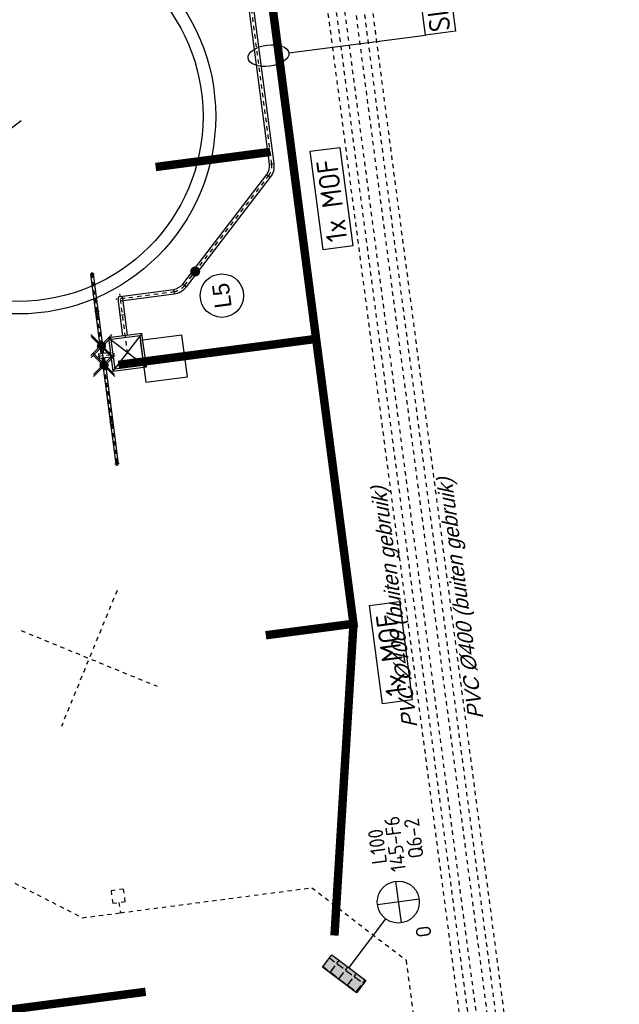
# Model space of a CAD drawing. Header units: metres. Extents: x 118052 to 118564, y 454784 to 455719.
# Tile 137 of 160: x 118539 to 118553, y 455263 to 455287. Entities that reach past the tile are written whole.
import ezdxf
from ezdxf.enums import TextEntityAlignment as Align

# ---------------------------------------------------------------- set-up
doc = ezdxf.new("R2010")
doc.units = ezdxf.units.M
doc.header["$LTSCALE"] = 0.5
doc.header["$PDMODE"] = 3
doc.header["$PDSIZE"] = 0.25
for name, pattern in [('CENTER2', [1.125, 0.75, -0.125, 0.125, -0.125]), ('DASHDOT', [25.4, 12.7, -6.35, 0, -6.35]), ('DASHED', [19.049999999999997, 12.7, -6.35]), ('Tauw_HIDDEN2', [5.6, 4, -1.6]), ('Tauw_L_Center2', [6.4990000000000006, 4, -0.833, 0.833, -0.833]), ('Tauw_Stramien', [13, 8, -1.67, 1.66, -1.67])]:
    doc.linetypes.add(name, pattern=pattern)
for name, color, linetype in [('EL6312--', 6, 'Continuous'), ('EL_N_A_EB00----REVISIE~-_-----', 1, 'Continuous'), ('GRAAFWERKZAAMHEDEN', 6, 'Continuous'), ('KABELLOOP', 6, 'Continuous'), ('Koningsstal VIEUWPORT', 254, 'Continuous'), ('ME_N_-_EL999---LLVPE-110_pgr17~H_-----', 135, 'Tauw_L_Center2'), ('ME_N_-_EL999---LLVPE-110_pgr17~W_-----', 135, 'Continuous'), ('ME_N_-_EL999---LLVPE-250_pgr17~H_-----', 135, 'Tauw_L_Center2'), ('ME_N_-_EL999---LLVPE-63_zbr17~H_-----', 135, 'Tauw_L_Center2'), ('ME_N_-_EL999---LLVPE-63_zbr17~W_-----', 135, 'Continuous'), ('ME_N_A_EB00----vervuildelucht~-_-----', 135, 'Continuous'), ('ME_N_A_EB0059--W__afsluiter-65~-_-----', 135, 'Continuous'), ('MOF', 6, 'Continuous'), ('ZU_B_-_AL999---LL_pvc400_zbr00__18_^200~-_-----', 1, 'Continuous'), ('ZU_B_-_EL999---LL_pvc400_zbr00~H_-----', 1, 'Tauw_L_Center2'), ('ZU_B_-_EL999---LL_pvc400_zbr00~W_-----', 8, 'Tauw_HIDDEN2'), ('ZU_N_-_AL999---LL_PE-110_pgr17__20_^200~M_-----', 7, 'Continuous'), ('ZU_N_-_EL999---LK_pvc125_sdr34~H_-----', 2, 'Tauw_L_Center2'), ('ZU_N_-_EL999---LL_PE-110_pgr17~H_-----', 2, 'Tauw_L_Center2'), ('ZU_N_-_EL999---LL_PE-110_pgr17~W_-----', 15, 'Continuous'), ('ZU_N_-_EL999---LL_pvc250_zgr34~W_-----', 2, 'Continuous'), ('ZU_N_-_EL999---LR_pvc200_sdr34~H_-----', 2, 'Tauw_L_Center2'), ('ZU_N_-_EL999---SYM_STRAATKOLK~-_----c', 7, 'Tauw_L_Center2'), ('ZU_N_-_ML999---LL_PE-110_pgr17__20_^200~M_-----', 7, 'Continuous'), ('ZU_N_A_EB00--E-BETON_SPARING~-_-----', 7, 'Continuous'), ('ZU_N_D_EB00--E-BETON~-_-----', 7, 'Continuous'), ('ZU_N_N_-B00----ONDERDEEL~C_-----', 7, 'Tauw_Stramien')]:
    doc.layers.add(name, color=color, linetype=linetype)
doc.layers.add('ME-CL', color=6, linetype='CENTER2', lineweight=18)
doc.styles.add('BURO-018', font='Isocp.shx', dxfattribs={"height": 360})
doc.styles.add('BURO-025', font='Isocp.shx', dxfattribs={"height": 500})
doc.styles.add('tcb_isocp', font='tcb_isocp.shx')

# ---------------------------------------------------------------- blocks, each defined once
blk = doc.blocks.new('2210065T')
for p, q in [((-91.97225975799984, 32.08723877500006), (-92.5, 20)), ((-92.5, 20), (-92.10324258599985, 10.91276122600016)), ((-90.10514614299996, 9), (-75.49337719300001, 9)), ((-71.58386689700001, 34), (-89.97416331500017, 34)), ((-41.56921938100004, 20.5), (-33.56475521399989, 20.5)), ((-39.57587649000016, 46), (8.660254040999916, 46)), ((0, 52), (-29.23350083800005, 52)), ((-26.56475521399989, 22.37564434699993), (2.564755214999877, 39.19357503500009)), ((0, 52), (12.07323548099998, 52)), ((7.689110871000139, 44.31793068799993), (11.69134295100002, 51.25)), ((24.00000000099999, -6.817930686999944), (24.00000000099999, 26.81793068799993)), ((52.5571117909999, 0), (24.00000000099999, 0)), ((25.87564435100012, 33.81793068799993), (29.877876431, 40.75)), ((71.58386690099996, 34), (89.97416331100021, 34)), ((90.1051461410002, 9), (75.49337719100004, 9)), ((91.9722597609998, 32.08723877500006), (92.50000000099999, 20)), ((92.50000000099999, 20), (92.1032425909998, 10.91276122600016)), ((-41.56921938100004, -0.5), (-33.56475521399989, -0.5)), ((-9.894882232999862, -12), (-29.23350083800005, -12)), ((2.564755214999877, -19.19357503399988), (-26.56475521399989, -2.375644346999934)), ((7.689110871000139, -24.31793068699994), (11.69134295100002, -31.25)), ((24.99437977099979, -12), (29.23350084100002, -12)), ((29.877876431, -20.75), (25.87564435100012, -13.81793068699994))]:
    blk.add_line(p, q)
blk.add_circle((0, 10), 75.5)
for centre, radius, start, end in [((-90.10514614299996, 11), 2, 182.4999999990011, 270), ((-89.97416331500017, 32), 2, 90, 177.500000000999), ((-41.56921938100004, 28.5), 8, 156.0089831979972, 270), ((0, 10), 53.5, 83.99101680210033, 156.0089831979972), ((-33.56475521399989, 34.5), 14, 270, 299.9999999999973), ((-42.5, 45), 15, 27.81813928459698, 36.72706101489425), ((-4.435244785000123, 51.31793068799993), 14, 299.9999999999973, 330.0000000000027), ((4.763139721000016, 55.25), 8, 330.0000000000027, 83.99101680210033), ((38.00000000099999, 26.81793068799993), 14, 150.0000000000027, 180), ((36.80607966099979, 36.75), 8, 36.0089831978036, 150.0000000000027), ((0, 10), 53.5, 323.991016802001, 36.0089831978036), ((89.97416331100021, 32), 2, 2.499999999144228, 90), ((90.1051461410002, 11), 2, 270, 357.500000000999), ((-41.56921938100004, -8.5), 8, 90.00000000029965, 203.9910168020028), ((0, 10), 53.5, 203.9910168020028, 276.0089831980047), ((-42.5, -5), 15, 262.8119221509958, 272.7577226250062), ((-42.5, -5), 15, 272.7577226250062, 332.1818607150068), ((-33.56475521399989, -14.5), 14, 60.00000000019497, 90.0000000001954), ((-4.435244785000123, -31.31793068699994), 14, 30.00000000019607, 60.00000000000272), ((4.763139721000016, -35.25), 8, 276.0089831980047, 29.99999999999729), ((38.00000000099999, -6.817930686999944), 14, 180, 209.9999999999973), ((42.50000000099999, -5), 15, 207.8181392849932, 270), ((36.80607966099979, -16.75), 8, 209.9999999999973, 323.991016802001), ((42.50000000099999, -5), 15, 270, 277.1880778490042)]:
    blk.add_arc(centre, radius, start, end)
for p in [(0, 46), (0, 0)]:
    blk.add_point(p)
at = {"layer": 'ME-CL'}
for p, q in [((-88.02270742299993, 10), (87.54432314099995, 10)), ((40.77145654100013, 80.61823422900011), (-3.46410161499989, 4)), ((40.80111189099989, -60.66959879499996), (-3.46410161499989, 16)), ((0, 98.02270742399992), (0, -77.06593886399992))]:
    blk.add_line(p, q, dxfattribs=at)
blk = doc.blocks.new('Vuilelucht top')
at = {"layer": 'ME_N_-_EL999---LLVPE-110_pgr17~H_-----'}
for points in [[(-9.094947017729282e-13, 706.6266140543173), (0, 307.556214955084)], [(-37.71291892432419, 0), (1398.997919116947, -4.547473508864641e-13)]]:
    blk.add_lwpolyline(points, dxfattribs=at)
at = {"layer": 'ME_N_-_EL999---LLVPE-110_pgr17~W_-----', "linetype": 'Continuous'}
for p, q in [((55, 685), (-55, 685)), ((899.9275200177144, 54.99999999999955), (899.9275200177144, -55.00000000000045))]:
    blk.add_line(p, q, dxfattribs=at)
at = {"layer": 'ME_N_-_EL999---LLVPE-110_pgr17~W_-----'}
for points in [[(-55, 685), (-55, 400)], [(54.99999999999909, 685), (55, 400)], [(400, 55), (1284.927520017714, 54.99999999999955)], [(400, -55), (1284.927520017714, -55.00000000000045)]]:
    blk.add_lwpolyline(points, dxfattribs=at)
blk.add_arc((1284.927520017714, -4.547473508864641e-13), 55, 270, 90, dxfattribs=at)
at = {"layer": 'ME_N_-_EL999---LLVPE-250_pgr17~H_-----'}
blk.add_line((1284.927520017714, -114.0703990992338), (1284.927520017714, 114.0703990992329), dxfattribs=at)
at = {"layer": 'ME_N_-_EL999---LLVPE-63_zbr17~H_-----'}
for p, q in [((-2600, 542.5), (-2600, 642.5)), ((-1600, 542.5000000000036), (-1600, 642.5000000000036)), ((-296, 592.5), (-296, 624)), ((-296, 624), (-286, 624)), ((-296, 592.5), (-296, 561)), ((-296, 561), (-286, 561)), ((-286, 624), (-272.7294750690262, 629.4253028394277)), ((-286, 624), (-286, 592.5)), ((-286, 561), (-286, 592.5)), ((-286, 561), (-272.7294750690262, 555.5746971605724)), ((-269, 634.9791048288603), (-269, 685)), ((-269, 592.5), (-269, 685)), ((-269, 685), (-254, 685)), ((-269, 592.5), (-269, 500)), ((-269, 550.0208951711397), (-269, 500)), ((-269, 500), (-254, 500)), ((-254, 685), (-254, 656.499999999)), ((-254, 685), (-254, 592.5)), ((-251.0000000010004, 653.5), (-254, 656.499999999)), ((-254, 500), (-254, 592.5)), ((-251.0000000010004, 531.5), (-254, 528.500000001)), ((-254, 500), (-254, 528.500000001)), ((-251.0000000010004, 653.5), (-251, 653.5)), ((-251, 653.5), (-251, 592.5)), ((-251, 531.5), (-251, 592.5)), ((-251.0000000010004, 531.5), (-251, 531.5)), ((-204.9999999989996, 653.5), (-202, 656.499999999)), ((-204.9999999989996, 653.5), (-205, 653.5)), ((-205, 653.5), (-205, 592.5)), ((-205, 531.5), (-205, 592.5)), ((-204.9999999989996, 531.5), (-202, 528.500000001)), ((-204.9999999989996, 531.5), (-205, 531.5)), ((-187, 685), (-202, 685)), ((-202, 685), (-202, 656.499999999)), ((-202, 685), (-202, 592.5)), ((-202, 500), (-202, 592.5)), ((-202, 500), (-202, 528.500000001)), ((-187, 500), (-202, 500)), ((-187, 634.9791048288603), (-187, 685)), ((-187, 592.5), (-187, 685)), ((-187, 592.5), (-187, 500)), ((-187, 550.0208951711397), (-187, 500)), ((-170, 624), (-183.2705249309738, 629.4253028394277)), ((-170, 561), (-183.2705249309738, 555.5746971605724)), ((-160, 624), (-170, 624)), ((-170, 624), (-170, 592.5)), ((-170, 561), (-170, 592.5)), ((-160, 561), (-170, 561)), ((-160, 592.5), (-160, 624)), ((-160, 592.5), (-160, 561)), ((160, 592.5), (160, 624)), ((160, 624), (170, 624)), ((160, 592.5), (160, 561)), ((160, 561), (170, 561)), ((170, 624), (183.2705249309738, 629.4253028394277)), ((170, 624), (170, 592.5)), ((170, 561), (170, 592.5)), ((170, 561), (183.2705249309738, 555.5746971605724)), ((187, 634.9791048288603), (187, 685)), ((187, 592.5), (187, 685)), ((187, 685), (202, 685)), ((187, 592.5), (187, 500)), ((187, 550.0208951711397), (187, 500)), ((187, 500), (202, 500)), ((202, 685), (202, 656.499999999)), ((202, 685), (202, 592.5)), ((204.9999999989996, 653.5), (202, 656.499999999)), ((202, 500), (202, 592.5)), ((204.9999999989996, 531.5), (202, 528.500000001)), ((202, 500), (202, 528.500000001)), ((204.9999999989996, 653.5), (205, 653.5)), ((205, 653.5), (205, 592.5)), ((205, 531.5), (205, 592.5)), ((204.9999999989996, 531.5), (205, 531.5)), ((251.0000000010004, 653.5), (254, 656.499999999)), ((251.0000000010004, 653.5), (251, 653.5)), ((251, 653.5), (251, 592.5)), ((251, 531.5), (251, 592.5)), ((251.0000000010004, 531.5), (254, 528.500000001)), ((251.0000000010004, 531.5), (251, 531.5)), ((269, 685), (254, 685)), ((254, 685), (254, 656.499999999)), ((254, 685), (254, 592.5)), ((254, 500), (254, 592.5)), ((254, 500), (254, 528.500000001)), ((269, 500), (254, 500)), ((269, 634.9791048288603), (269, 685)), ((269, 592.5), (269, 685)), ((269, 592.5), (269, 500)), ((269, 550.0208951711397), (269, 500)), ((286, 624), (272.7294750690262, 629.4253028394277)), ((286, 561), (272.7294750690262, 555.5746971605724)), ((296, 624), (286, 624)), ((286, 624), (286, 592.5)), ((286, 561), (286, 592.5)), ((296, 561), (286, 561)), ((296, 592.5), (296, 624)), ((296, 592.5), (296, 561)), ((1050, 542.5000000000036), (1050, 642.5000000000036)), ((1950, 542.5), (1950, 642.5))]:
    blk.add_line(p, q, dxfattribs=at)
at = {"layer": 'ME_N_-_EL999---LLVPE-63_zbr17~H_-----', "linetype": 'DASHDOT'}
for p, q in [((9.094947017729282e-13, 592.5), (-355, 592.5)), ((-9.094947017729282e-13, 592.5), (355, 592.5))]:
    blk.add_line(p, q, dxfattribs=at)
at = {"layer": 'ME_N_-_EL999---LLVPE-63_zbr17~H_-----'}
for points in [[(-55, 592.5), (-2650, 592.5)], [(55, 592.5), (2000, 592.5)]]:
    blk.add_lwpolyline(points, dxfattribs=at)
for centre, start, end in [((-275, 634.9791048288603), 292.2358989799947, 0), ((-275, 550.0208951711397), 0, 67.76410102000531), ((-181, 634.9791048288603), 180, 247.7641010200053), ((-181, 550.0208951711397), 112.2358989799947, 180), ((181, 634.9791048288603), 292.2358989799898, 0), ((181, 550.0208951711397), 0, 67.76410102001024), ((275, 634.9791048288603), 180, 247.7641010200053), ((275, 550.0208951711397), 112.2358989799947, 180)]:
    blk.add_arc(centre, 6, start, end, dxfattribs=at)
at = {"layer": 'ME_N_-_EL999---LLVPE-63_zbr17~W_-----', "linetype": 'Continuous'}
for p, q in [((-2563.5, 623.9999999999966), (-2563.5, 560.9999999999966)), ((-2532.5, 623.9999999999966), (-2532.5, 560.9999999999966)), ((-1667.5, 624.0000000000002), (-1667.5, 561.0000000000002)), ((-1636.5, 624.0000000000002), (-1636.5, 561.0000000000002)), ((-1563.499999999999, 624.0000000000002), (-1563.499999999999, 561.0000000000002)), ((-1532.499999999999, 624.0000000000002), (-1532.499999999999, 561.0000000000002)), ((982.4999999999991, 624.0000000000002), (982.4999999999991, 561.0000000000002)), ((1013.499999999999, 624.0000000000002), (1013.499999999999, 561.0000000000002)), ((1086.5, 624.0000000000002), (1086.5, 561.0000000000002)), ((1117.5, 624.0000000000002), (1117.5, 561.0000000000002)), ((1882.5, 623.9999999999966), (1882.5, 560.9999999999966)), ((1913.5, 623.9999999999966), (1913.5, 560.9999999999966))]:
    blk.add_line(p, q, dxfattribs=at)
at = {"layer": 'ME_N_-_EL999---LLVPE-63_zbr17~W_-----'}
for points in [[(-296, 624), (-2600, 624)], [(-296, 561), (-2600, 561)], [(-55, 624), (-160, 624)], [(-55, 561), (-160, 561)], [(55, 624), (160, 624)], [(55, 561), (160, 561)], [(296, 624), (1950, 624)], [(296, 561), (1950, 561)]]:
    blk.add_lwpolyline(points, dxfattribs=at)
for centre, start, end in [((-2600, 592.5), 90, 270), ((-1600, 592.5000000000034), 270, 90), ((1050, 592.5000000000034), 90, 270), ((1950, 592.5), 270, 90)]:
    blk.add_arc(centre, 31.5, start, end, dxfattribs=at)
at = {"layer": 'ME_N_A_EB00----vervuildelucht~-_-----'}
for p, q in [((400, 400), (-400, -400)), ((400, -400), (-400, 400))]:
    blk.add_line(p, q, dxfattribs=at)
for points in [[(400, 400), (-400, 400), (-400, -400), (400, -400)], [(350, 350), (-350, 350), (-350, -350), (350, -350)]]:
    blk.add_lwpolyline(points, close=True, dxfattribs=at)
at = {"layer": 'ME_N_A_EB0059--W__afsluiter-65~-_-----', "xscale": -1, "rotation": 270}
blk.add_blockref('2210065T', (-251, 592.5), dxfattribs=at)
at = {"layer": 'ME_N_A_EB0059--W__afsluiter-65~-_-----', "rotation": 90}
blk.add_blockref('2210065T', (251, 592.5), dxfattribs=at)
blk = doc.blocks.new('E00525')
at = {"linetype": 'ByBlock'}
h = blk.add_hatch(dxfattribs=at)
h.set_pattern_fill('ANGLE', color=0, scale=0.18438609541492, style=0)
h.set_pattern_definition([(360, (-37.67331033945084, -34.01927211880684), (5.551115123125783e-17, 1.287936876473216), [0.9366813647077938, -0.3512555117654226]), (90, (-37.67331033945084, -34.01927211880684), (-1.287936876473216, 1.387778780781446e-16), [0.9366813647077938, -0.3512555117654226])])
edge = h.paths.add_edge_path()
edge.add_line((-2.522521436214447, 2.863310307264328), (2.522521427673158, 2.863310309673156))
edge.add_line((2.522521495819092, 2.863310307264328), (2.522521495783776, 1.000000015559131))
edge.add_line((2.522521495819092, 1.000000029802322), (-2.522521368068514, 1.000000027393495))
edge.add_line((-2.522521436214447, 1), (-2.522521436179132, 2.863310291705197))
h = blk.add_hatch(color=0, dxfattribs=at)
edge = h.paths.add_edge_path()
edge.add_line((-2.522521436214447, 2.863310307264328), (2.522521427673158, 2.863310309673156))
edge.add_line((2.522521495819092, 2.863310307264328), (2.522521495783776, 1.000000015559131))
edge.add_line((2.522521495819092, 1.000000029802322), (-2.522521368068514, 1.000000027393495))
edge.add_line((-2.522521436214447, 1), (-2.522521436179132, 2.863310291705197))
at = {"color": 0, "linetype": 'ByBlock'}
for p, q in [((-1.767766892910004, 14.38605433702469), (1.767767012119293, 10.85052046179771)), ((1.767766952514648, 14.38605433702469), (-1.767766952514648, 10.85052043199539)), ((5.960464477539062e-08, 10.0973382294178), (1.192092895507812e-07, 2.863310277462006))]:
    blk.add_line(p, q, dxfattribs=at)
blk.add_lwpolyline([(-2.522521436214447, 2.863310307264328), (2.522521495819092, 2.863310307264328), (2.522521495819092, 1.000000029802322), (-2.522521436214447, 1)], close=True, dxfattribs=at)
blk.add_circle((0, 12.61828738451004), 2.500000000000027, dxfattribs=at)
at = {"color": 0, "linetype": 'ByBlock', "style": 'BURO-018'}
for tag, p in [('E_GKAST', (5.960464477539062e-08, 20.61828738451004)), ('E_GROEP', (5.960464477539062e-08, 17.61828738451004)), ('E_SGROEP', (4.500000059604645, 17.61828738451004)), ('E_ARMCODE', (0, 12.61828738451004)), ('E_SLET', (4.500000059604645, 11.61828738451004))]:
    blk.add_attdef(tag, text='', height=1.8, dxfattribs=at).set_placement(p, align=Align.MIDDLE)
blk = doc.blocks.new('A$C051E189E')
at = {"layer": 'EL6312--'}
ref = blk.add_blockref('E00525', (45097.9494587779, -90182.66075438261), dxfattribs=dict(at, xscale=199.9999999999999, yscale=199.9999999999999, zscale=199.9999999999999, rotation=225.4995844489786))
ref.add_attrib('E_SGROEP', 'Q6-2', dxfattribs={"layer": '0', "color": 1, "linetype": 'ByBlock', "height": 360, "style": 'BURO-018'}).set_placement((48351.51584380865, -92511.98619002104), align=Align.MIDDLE)
ref.add_attrib('E_GKAST', 'L100', dxfattribs={"layer": '0', "color": 1, "linetype": 'ByBlock', "height": 360, "style": 'BURO-018'}).set_placement((48269.63669312, -91628.41153526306), align=Align.MIDDLE)
ref.add_attrib('E_GROEP', '145-F6', dxfattribs={"layer": '0', "color": 1, "linetype": 'ByBlock', "height": 360, "style": 'BURO-018'}).set_placement((48278.28022277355, -92054.51844796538), align=Align.MIDDLE)
ref.add_attrib('E_SLET', 'O', dxfattribs={"layer": '0', "color": 1, "linetype": 'ByBlock', "height": 360, "style": 'BURO-018'}).set_placement((46124.46438348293, -92453.26666495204), align=Align.MIDDLE)
blk = doc.blocks.new('A$C6DFC50BF')
at = {"layer": 'GRAAFWERKZAAMHEDEN'}
blk.add_line((67254.38778072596, -91996.2873069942), (67254.38778078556, -95275.7061548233), dxfattribs=at)
blk.add_lwpolyline([(67254.38778072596, -95275.7061548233), (74677.56970876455, -95275.7061548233), (74677.56970876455, -95989.39723393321), (67254.38778078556, -95989.39723390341)], close=True, dxfattribs=at)
blk.add_ellipse((67254.38778114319, -91507.0881280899), major_axis=(3.796612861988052e-07, 489.1991788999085), ratio=0.5164112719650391, dxfattribs=at)
at = {"layer": 'KABELLOOP', "linetype": 'DASHED', "const_width": 200}
for points in [[(79917.83829474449, -55943.81955587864), (79917.8382949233, -91749.90334999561), (53597.66143536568, -91754.45257949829), (53597.66143536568, -89649.90334999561)], [(63373.46252650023, -71239.90334999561), (63373.46252655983, -76955.97955158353), (45564.02995032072, -76955.97955158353), (45564.02995043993, -85715.52915686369)], [(60427.83829933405, -87009.90334999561), (60428.65815210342, -91753.27189701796)], [(64977.83829963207, -88499.90334999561), (64977.83829963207, -91249.90334999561)], [(53597.66143536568, -91754.45257949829), (46307.0278595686, -90342.53728973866)]]:
    blk.add_lwpolyline(points, dxfattribs=at)
at = {"layer": 'MOF'}
for points in [[(51619.94432145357, -92192.70056790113), (53980.22553545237, -92192.70056790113), (53980.22553545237, -92906.39164698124), (51619.94432151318, -92906.39164698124)], [(62509.64476573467, -92192.70056790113), (64869.92597967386, -92192.70056790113), (64869.92597973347, -92906.39164698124), (62509.64476579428, -92906.39164698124)]]:
    blk.add_lwpolyline(points, close=True, dxfattribs=at)
at = {"layer": 'GRAAFWERKZAAMHEDEN', "color": 2, "style": 'BURO-025'}
blk.add_text('SLEUFBREEDTE=600mm', height=500, rotation=359.9837082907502, dxfattribs=at).set_placement((67288.42112922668, -95885.36169826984))
at = {"layer": 'MOF', "color": 2, "style": 'BURO-025'}
for p in [(51765.4253770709, -92802.35611134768), (62655.1258212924, -92802.35611134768)]:
    blk.add_text('1x MOF', height=500, rotation=359.9837082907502, dxfattribs=at).set_placement(p)
blk = doc.blocks.new('Leidingen')
at = {"layer": 'ZU_B_-_EL999---LL_pvc400_zbr00~H_-----'}
blk.add_lwpolyline([(-239377.8616078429, -33400.97164238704), (-192073.9847091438, -33396.48009726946), (-189200.6647220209, -33396.20727297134)], dxfattribs=at)
blk.add_lwpolyline([(-185482.971952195, -34045.83821371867), (-239377.86160797, -34050.79790992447, -0.1989116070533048)], format="xyb", dxfattribs=at)
at = {"layer": 'ZU_B_-_EL999---LL_pvc400_zbr00~W_-----'}
for points in [[(-239377.861607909, -33200.97164153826), (-192074.0036992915, -33196.48009818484)], [(-239377.8616080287, -33600.97164332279), (-192073.9657189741, -33596.48009635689)]]:
    blk.add_lwpolyline(points, dxfattribs=at)
for points in [[(-185482.9719522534, -33845.83821281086), (-239377.8616079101, -33850.79790903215, -0.1989116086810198)], [(-185482.9719522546, -34245.83821455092), (-239377.8616079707, -34250.79791082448, -0.1989116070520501)]]:
    blk.add_lwpolyline(points, format="xyb", dxfattribs=at)
at = {"layer": 'ZU_N_-_EL999---LK_pvc125_sdr34~H_-----', "flags": 128}
blk.add_lwpolyline([(-210897.2540895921, -19558.30029677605), (-211133.0116122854, -19641.47715933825), (-211368.7691351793, -19724.65402205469), (-214726.2732142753, -24604.57972338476), (-214726.2732142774, -25512.37692780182)], dxfattribs=at)
at = {"layer": 'ZU_N_-_EL999---LK_pvc125_sdr34~H_-----'}
blk.add_lwpolyline([(-214476.2732143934, -25512.37692792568), (-214726.2732142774, -25512.37692780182)], dxfattribs=at)
at = {"layer": 'ZU_N_-_EL999---LL_PE-110_pgr17~H_-----'}
blk.add_lwpolyline([(-200247.2582671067, -27412.94316640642), (-200247.1777913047, -28692.57916569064, 0.198912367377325), (-200134.3967813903, -28964.80818420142), (-197811.0604829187, -31287.85227341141, 0.198912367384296), (-197538.817281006, -31400.59904162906), (-183781.7659041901, -31399.73386490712)], format="xyb", dxfattribs=at)
at = {"layer": 'ZU_N_-_EL999---LL_PE-110_pgr17~W_-----', "linetype": 'Continuous'}
for p, q in [((-200192.1777912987, -28692.57570670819), (-200302.1777911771, -28692.58262457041)), ((-200095.5083542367, -28925.91486545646), (-200173.2852085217, -29003.70150294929)), ((-197772.1720557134, -31248.9589546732), (-197849.9489098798, -31326.74559212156)), ((-197538.8207398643, -31345.59904170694), (-197538.8138219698, -31455.59904145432))]:
    blk.add_line(p, q, dxfattribs=at)
at = {"layer": 'ZU_N_-_EL999---LL_PE-110_pgr17~W_-----'}
for points in [[(-200302.258266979, -27412.94662528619), (-200302.1777911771, -28692.58262457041, 0.1989123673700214), (-200173.2852085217, -29003.70150294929), (-197849.9489098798, -31326.74559212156, 0.1989123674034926), (-197538.8138219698, -31455.59904145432), (-183722.8583266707, -31454.73016039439)], [(-200192.2582672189, -27412.93970740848), (-200192.1777912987, -28692.57570670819, 0.1989123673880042), (-200095.5083542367, -28925.91486545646), (-197772.1720557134, -31248.9589546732, 0.1989123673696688), (-197538.8207398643, -31345.59904170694), (-183722.8679323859, -31344.73016073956)]]:
    blk.add_lwpolyline(points, format="xyb", dxfattribs=at)
at = {"layer": 'ZU_N_-_EL999---LL_pvc250_zgr34~W_-----'}
blk.add_lwpolyline([(-198089.976010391, -21556.42787198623), (-195740.5513868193, -25625.15973068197)], dxfattribs=at)
at = {"layer": 'ZU_N_-_EL999---LR_pvc200_sdr34~H_-----'}
blk.add_lwpolyline([(-214726.2732142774, -25512.37692780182), (-214726.2732154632, -30105.53791830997), (-216726.2732157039, -32105.53791889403), (-239077.8616108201, -32105.53791412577)], dxfattribs=at)
at = {"layer": 'ZU_N_-_EL999---SYM_STRAATKOLK~-_----c', "lineweight": -3}
blk.add_lwpolyline([(-214476.273214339, -25662.37692806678), (-214176.2732142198, -25662.37692805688), (-214176.2732142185, -25362.37692790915), (-214476.2732142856, -25362.37692786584)], close=True, dxfattribs=at)
at = {"layer": 'ZU_N_-_ML999---LL_PE-110_pgr17__20_^200~M_-----', "flags": 128}
blk.add_lwpolyline([(-199838.5003610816, -29260.66738929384, 0, 0, 0), (-199747.1266706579, -29182.88018780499, 0, 91.82399999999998, 0), (-199754.0893458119, -29188.80757253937, 91.82399999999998, 169.728, 0), (-199773.8808872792, -29205.65628041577, 169.728, 221.712, 0), (-199803.5407871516, -29230.90600593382, 221.712, 240, 0), (-199838.5003610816, -29260.66738929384, 240, 221.712, 0), (-199873.4599349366, -29290.42877248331, 221.712, 169.728, 0), (-199903.1198348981, -29315.67849804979, 169.728, 91.82399999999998, 0), (-199922.9113761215, -29332.52720595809, 91.82399999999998, 0, 0), (-199929.8740514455, -29338.45459067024, 0, 0, 0), (-199838.5003610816, -29260.66738929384, 0, 0, 0), (-200097.684890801, -29481.31338874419, 0, 0, 0)], format="xyseb", dxfattribs=at)
at = {"layer": 'ZU_N_-_ML999---LL_PE-110_pgr17__20_^200~M_-----'}
blk.add_circle((-200490.5257344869, -29815.74214725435), 515.9132901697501, dxfattribs=at)
at = {"layer": 'ZU_N_A_EB00--E-BETON_SPARING~-_-----', "flags": 128}
blk.add_lwpolyline([(-202294.3234525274, -28750.80531465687), (-201294.3234525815, -28750.80531466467), (-201294.3234524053, -27750.80531469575), (-202294.3234525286, -27750.80531466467), (-202294.3234525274, -28750.80531465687)], dxfattribs=at)
at = {"layer": 'ZU_N_D_EB00--E-BETON~-_-----'}
for radius in [4699.999999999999, 4399.999999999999]:
    blk.add_circle((-195632.3021423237, -25562.65292273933), radius, dxfattribs=at)
at = {"layer": 'ZU_N_N_-B00----ONDERDEEL~C_-----'}
for p, q in [((-207765.9979413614, -24047.50676385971), (-209498.6010383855, -27079.43117429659)), ((-207116.3372846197, -26429.77051763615), (-210148.2616951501, -24697.16742063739))]:
    blk.add_line(p, q, dxfattribs=at)
at = {"layer": 'EL_N_A_EB00----REVISIE~-_-----'}
for name in ['A$C051E189E', 'A$C6DFC50BF']:
    blk.add_blockref(name, (-262229.9305388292, 59850.06411849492), dxfattribs=at)
at = {"layer": 'ME_N_A_EB00----vervuildelucht~-_-----', "rotation": 0.003603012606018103}
blk.add_blockref('Vuilelucht top', (-201532.1857845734, -27413.02396827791), dxfattribs=at)
at = {"layer": 'ZU_B_-_AL999---LL_pvc400_zbr00__18_^200~-_-----', "style": 'tcb_isocp', "oblique": 20.00023775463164}
for rotation, p in [(0.005440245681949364, (-211268.7215085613, -33094.76608644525)), (0.00527290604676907, (-211266.1448696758, -34676.56163643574))]:
    blk.add_text('PVC %%129400 (buiten gebruik)', height=359.9999999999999, rotation=rotation, dxfattribs=at).set_placement(p)
at = {"layer": 'ZU_N_-_AL999---LL_PE-110_pgr17__20_^200~M_-----', "style": 'tcb_isocp'}
blk.add_text('L5', height=399.9999999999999, dxfattribs=at).set_placement((-200490.5257344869, -29815.74214725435), align=Align.MIDDLE)

msp = doc.modelspace()

# ---------------------------------------------------------------- block references
at = {"layer": 'Koningsstal VIEUWPORT', "color": 6, "xscale": 0.0009975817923, "yscale": 0.0009975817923, "zscale": 0.0009975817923, "rotation": 97.46987594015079}
msp.add_blockref('Leidingen', (118487.8519961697, 455474.6886337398), dxfattribs=at)

doc.saveas('drawing.dxf')
